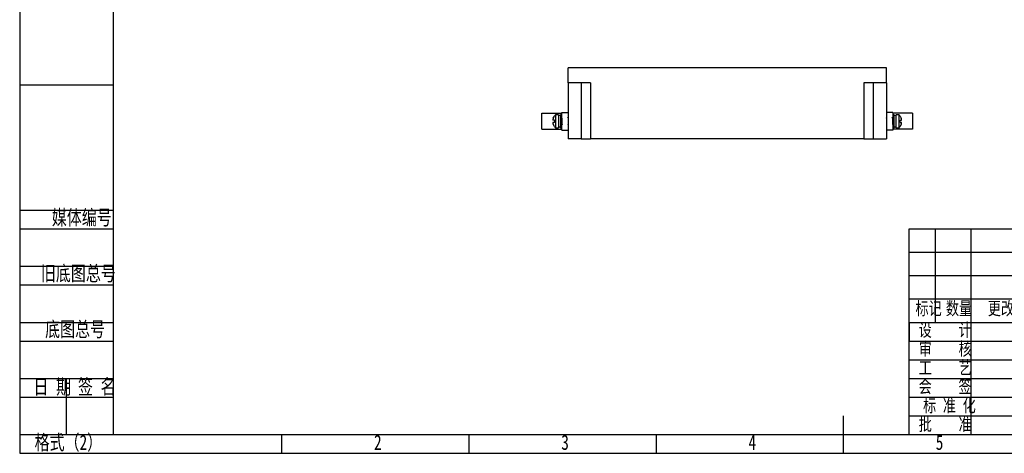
# Model space of a CAD drawing. Header units: millimetres. Extents: x 0 to 420, y 0 to 297.
# Tile 1 of 5: x 0 to 263, y 0 to 116. Entities that reach past the tile are written whole.
import ezdxf

# ---------------------------------------------------------------- set-up
doc = ezdxf.new("R2010")
doc.units = ezdxf.units.MM
doc.linetypes.add('CENTERX2', pattern=[20.32, 12.7, -2.54, 2.54, -2.54])
for name, color, linetype in [('10', 7, 'Continuous'), ('5', 7, 'Continuous'), ('9', 7, 'Continuous'), ('图框文字', 7, 'Continuous')]:
    doc.layers.add(name, color=color, linetype=linetype)
doc.styles.add('SLDTEXTSTYLE0', font='hyswlongfangsong.ttf', dxfattribs={"bigfont": 'bigfont'})
doc.styles.add('SLDTEXTSTYLE1', font='hyswlongfangsong.ttf')

msp = doc.modelspace()

# ---------------------------------------------------------------- linework, layer by layer
at = {"color": 7, "linetype": 'Continuous', "lineweight": 25}
for p, q in [((146.431, 99.052), (146.431, 103.052)), ((231.431, 103.052), (146.431, 103.052)), ((231.431, 99.052), (231.431, 103.052)), ((152.431, 99.052), (146.431, 99.052)), ((146.431, 99.052), (146.431, 84.052)), ((149.931, 99.052), (149.931, 84.052)), ((152.431, 99.052), (152.431, 84.052)), ((231.431, 99.052), (225.431, 99.052)), ((225.431, 99.052), (225.431, 84.052)), ((227.931, 99.052), (227.931, 84.052)), ((231.431, 99.052), (231.431, 84.052)), ((139.431, 86.602), (139.431, 90.902)), ((139.431, 90.902), (144.731, 90.902)), ((142.47, 89.552), (142.793, 90.136)), ((143.831, 90.502), (143.031, 90.502)), ((143.031, 90.502), (143.031, 87.002)), ((143.831, 90.502), (143.831, 87.002)), ((144.381, 90.252), (143.831, 90.252)), ((144.731, 90.502), (144.381, 90.502)), ((144.381, 90.502), (144.381, 87.002)), ((144.731, 91.102), (146.431, 91.102)), ((144.731, 89.585), (144.731, 91.102)), ((144.731, 89.585), (144.731, 87.927)), ((144.778, 89.735), (144.771, 89.749)), ((233.131, 91.102), (231.431, 91.102)), ((233.131, 91.102), (233.131, 89.577)), ((238.431, 90.902), (233.131, 90.902)), ((233.481, 90.502), (233.131, 90.502)), ((233.131, 87.92), (233.131, 89.578)), ((233.481, 87.002), (233.481, 90.502)), ((234.031, 90.252), (233.481, 90.252)), ((234.831, 90.502), (234.031, 90.502)), ((234.031, 87.002), (234.031, 90.502)), ((234.831, 87.002), (234.831, 90.502)), ((235.069, 90.136), (235.07, 90.137)), ((235.069, 90.136), (235.391, 89.552)), ((238.431, 90.902), (238.431, 86.602)), ((142.793, 89.052), (142.47, 89.052)), ((142.793, 88.452), (142.47, 88.452)), ((142.793, 87.369), (142.47, 87.952)), ((142.793, 87.369), (142.792, 87.368)), ((143.031, 87.002), (143.831, 87.002)), ((143.831, 87.252), (144.381, 87.252)), ((144.381, 87.002), (144.731, 87.002)), ((144.731, 86.402), (144.731, 87.928)), ((233.083, 87.769), (233.091, 87.756)), ((233.131, 87.92), (233.131, 86.402)), ((233.131, 87.002), (233.481, 87.002)), ((233.481, 87.252), (234.031, 87.252)), ((234.031, 87.002), (234.831, 87.002)), ((235.069, 89.052), (235.391, 89.052)), ((235.069, 88.452), (235.391, 88.452)), ((235.391, 87.952), (235.069, 87.369)), ((139.431, 86.602), (144.731, 86.602)), ((144.731, 86.402), (146.431, 86.402)), ((233.131, 86.402), (231.431, 86.402)), ((238.431, 86.602), (233.131, 86.602)), ((149.931, 84.052), (146.431, 84.052)), ((149.931, 84.052), (152.431, 84.052)), ((225.431, 84.052), (152.431, 84.052)), ((225.431, 84.052), (227.931, 84.052)), ((227.931, 84.052), (231.431, 84.052))]:
    msp.add_line(p, q, dxfattribs=at)
for centre, start, end in [((147.357, 87.171), 142.40156, 147.00483), ((230.505, 87.171), 33.03309, 37.59844), ((147.357, 90.334), 213.03309, 217.59844), ((230.505, 90.334), 322.40156, 327.00483)]:
    msp.add_arc(centre, 5.46, start, end, dxfattribs=at)
for points, knots in [([(142.47, 89.552), (142.447, 89.499), (142.403, 89.4), (142.366, 89.262), (142.362, 89.156), (142.391, 89.085), (142.431, 89.056), (142.46, 89.053), (142.47, 89.052)], [0, 0, 0, 0, 0.2138622, 0.3936336, 0.574217, 0.736903, 0.9120015, 1, 1, 1, 1]), ([(142.792, 90.137), (142.787, 90.14), (142.782, 90.142), (142.792, 90.137), (142.793, 90.136)], [0, 0, 0, 0, 0.9174205, 1, 1, 1, 1]), ([(146.431, 89.624), (146.423, 89.637), (146.399, 89.679), (146.375, 89.72), (146.358, 89.749)], [0, 0, 0, 0, 0.3139407, 1, 1, 1, 1]), ([(231.494, 89.573), (231.477, 89.602), (231.456, 89.638), (231.435, 89.674), (231.431, 89.682)], [0, 0, 0, 0, 0.7927777, 1, 1, 1, 1]), ([(233.081, 89.573), (233.065, 89.602), (233.031, 89.659), (232.998, 89.717), (232.981, 89.746)], [0, 0, 0, 0, 0.49949711, 1, 1, 1, 1]), ([(233.153, 89.58), (233.14, 89.58), (233.115, 89.58), (233.089, 89.58), (233.077, 89.58)], [0, 0, 0, 0, 0.5194638, 1, 1, 1, 1]), ([(235.391, 89.052), (235.415, 89.057), (235.458, 89.066), (235.496, 89.137), (235.499, 89.237), (235.471, 89.359), (235.431, 89.465), (235.401, 89.531), (235.391, 89.552)], [0, 0, 0, 0, 0.2138622, 0.3936336, 0.574217, 0.736903, 0.9120015, 1, 1, 1, 1]), ([(142.47, 88.452), (142.447, 88.448), (142.403, 88.439), (142.366, 88.368), (142.362, 88.268), (142.391, 88.146), (142.431, 88.039), (142.46, 87.974), (142.47, 87.952)], [0, 0, 0, 0, 0.2138622, 0.3936336, 0.574217, 0.736903, 0.9120015, 1, 1, 1, 1]), ([(142.793, 89.052), (142.783, 88.86), (142.772, 88.659), (142.792, 88.461), (142.793, 88.452)], [0, 0, 0, 0, 0.9587009, 1, 1, 1, 1]), ([(144.708, 87.924), (144.721, 87.924), (144.747, 87.924), (144.772, 87.924), (144.784, 87.924)], [0, 0, 0, 0, 0.51946377, 1, 1, 1, 1]), ([(144.78, 87.932), (144.797, 87.903), (144.83, 87.846), (144.864, 87.788), (144.88, 87.759)], [0, 0, 0, 0, 0.49949711, 1, 1, 1, 1]), ([(146.368, 87.932), (146.384, 87.903), (146.405, 87.867), (146.426, 87.831), (146.431, 87.823)], [0, 0, 0, 0, 0.7927777, 1, 1, 1, 1]), ([(231.431, 87.881), (231.438, 87.868), (231.46, 87.831), (231.482, 87.794), (231.496, 87.769)], [0, 0, 0, 0, 0.3523061, 1, 1, 1, 1]), ([(235.069, 88.452), (235.079, 88.645), (235.089, 88.845), (235.069, 89.044), (235.069, 89.052)], [0, 0, 0, 0, 0.9587009, 1, 1, 1, 1]), ([(235.07, 87.368), (235.074, 87.365), (235.08, 87.362), (235.069, 87.368), (235.069, 87.369)], [0, 0, 0, 0, 0.9174205, 1, 1, 1, 1]), ([(235.391, 87.952), (235.415, 88.006), (235.458, 88.105), (235.496, 88.243), (235.499, 88.349), (235.471, 88.42), (235.431, 88.449), (235.401, 88.452), (235.391, 88.452)], [0, 0, 0, 0, 0.2138622, 0.3936336, 0.574217, 0.736903, 0.9120015, 1, 1, 1, 1])]:
    msp.add_open_spline(points, degree=3, knots=knots, dxfattribs=at)
at = {"layer": '10', "color": 7}
for p, q in [((0, 98.5), (25, 98.5)), ((0, 65), (25, 65)), ((0, 60), (25, 60)), ((0, 50), (25, 50)), ((0, 45), (25, 45)), ((0, 35), (25, 35)), ((0, 30), (25, 30)), ((0, 20), (25, 20)), ((0, 15), (25, 15))]:
    msp.add_line(p, q, dxfattribs=at)
at = {"layer": '10'}
for p, q in [((237.5, 5), (237.5, 60)), ((237.5, 60), (415, 60)), ((244.5, 35), (244.5, 60)), ((254, 60), (254, 5)), ((237.5, 53.75), (295, 53.75)), ((237.5, 47.5), (295, 47.5)), ((237.5, 41.25), (295, 41.25)), ((237.5, 35), (295, 35)), ((237.5, 30.006), (295, 30.006)), ((237.5, 25.013), (295, 25.013)), ((237.5, 20.019), (295, 20.019)), ((237.5, 15.026), (295, 15.026)), ((237.5, 10.032), (295, 10.032))]:
    msp.add_line(p, q, dxfattribs=at)
at = {"layer": '5', "color": 7, "lineweight": 25}
for p, q in [((25, 292), (25, 5)), ((0, 5), (415, 5))]:
    msp.add_line(p, q, dxfattribs=at)
at = {"layer": '5', "linetype": 'CENTERX2'}
msp.add_line((237.5, 35), (237.5, 30.006), dxfattribs=at)
at = {"layer": '5', "lineweight": 25}
msp.add_line((220, 0), (220, 10), dxfattribs=at)
at = {"layer": '5'}
for p, q in [((70, 0), (70, 5)), ((120, 0), (120, 5)), ((170, 0), (170, 5))]:
    msp.add_line(p, q, dxfattribs=at)
at = {"layer": '9', "color": 7}
for p, q in [((0, 297), (0, 0)), ((0, 0), (420, 0))]:
    msp.add_line(p, q, dxfattribs=at)
at = {"layer": '图框文字'}
msp.add_line((12.5, 5), (12.5, 20), dxfattribs=at)

# ---------------------------------------------------------------- texts
at = {"layer": '10', "color": 7, "style": 'SLDTEXTSTYLE0'}
for s, insert, char_height, attachment_point in [('媒体编号', (16.586, 65.039), 4, 2), ('旧底图总号', (5.667, 50.106), 4, 1), ('标记', (242.697, 40.488), 3.5, 2), ('数量', (250.815, 40.488), 3.5, 2), ('更改单号', (265.501, 40.488), 3.5, 2), ('底图总号', (6.791, 35.178), 4, 1), ('设    计', (247.122, 34.738), 3.5, 2), ('审    核', (247.143, 29.667), 3.5, 2), ('工    艺', (247.145, 24.658), 3.5, 2), ('  日 期', (6.645, 19.817), 4, 2), ('  签 名', (18.542, 19.817), 4, 2), ('会    签', (247.114, 19.642), 3.5, 2), ('标 准 化', (248.249, 14.529), 3.5, 2), ('批    准', (247.125, 9.552), 3.5, 2)]:
    msp.add_mtext(s, dxfattribs=dict(at, insert=insert, char_height=char_height, attachment_point=attachment_point))
at = {"layer": '10', "char_height": 4, "attachment_point": 2}
for s, insert, style in [('格式（2）', (13.008, 4.928), 'SLDTEXTSTYLE0'), ('2', (95.622, 4.928), 'SLDTEXTSTYLE1'), ('3', (145.622, 4.928), 'SLDTEXTSTYLE1'), ('4', (195.622, 4.928), 'SLDTEXTSTYLE1'), ('5', (245.622, 4.928), 'SLDTEXTSTYLE1')]:
    msp.add_mtext(s, dxfattribs=dict(at, insert=insert, style=style))

doc.saveas('drawing.dxf')
